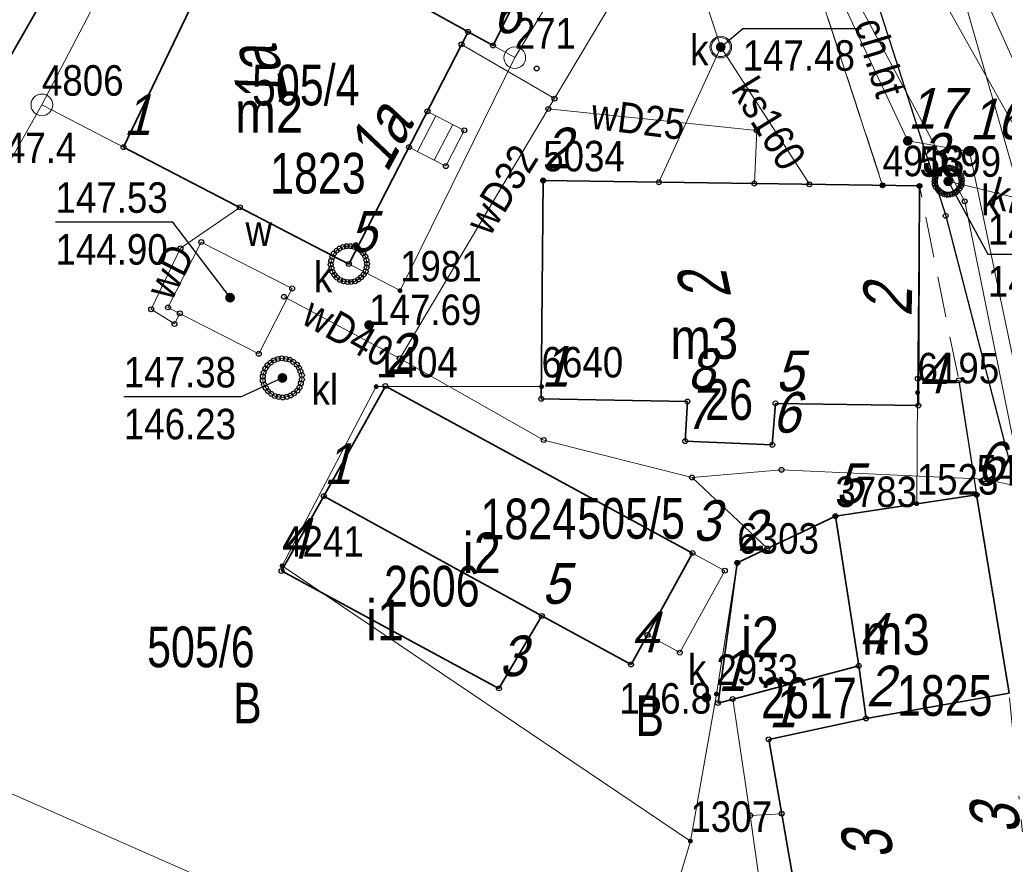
# Model space of a CAD drawing. Header units: metres. Extents: x 5548743 to 5556416, y 5707500 to 5714000.
# Tile 191 of 244: x 5554511 to 5554547, y 5710394 to 5710426. Entities that reach past the tile are written whole.
import ezdxf
from ezdxf.enums import TextEntityAlignment as Align

# ---------------------------------------------------------------- set-up
doc = ezdxf.new("R2010")
doc.units = ezdxf.units.M
for name, pattern in [('1.5_0.75', [2.25, 1.5, -0.75]), ('2.25_0.75', [3, 2.25, -0.75]), ('219-1000', [0])]:
    doc.linetypes.add(name, pattern=pattern)
doc.layers.get('0').update_dxf_attribs({"color": 2, "lineweight": 5})
doc.styles.get("Standard").update_dxf_attribs({"font": 'Working1250', "width": 0.75})
doc.linetypes.add('902-1000', pattern='A,5,0,[1,ksztalty.shx,S=1,R=0,X=0,Y=0],5', length=10)

# ---------------------------------------------------------------- blocks, each defined once
blk = doc.blocks.new('PUNKTBUD')
at = {"color": 0}
blk.add_circle((0, 0), 0.09, dxfattribs=at)
blk = doc.blocks.new('202')
at = {"color": 0, "linetype": 'Continuous', "lineweight": 0}
blk.add_circle((0, 0), 0.4, dxfattribs=at)
blk = doc.blocks.new('203')
at = {"linetype": 'Continuous', "lineweight": 0}
h = blk.add_hatch(color=0, dxfattribs=at)
edge = h.paths.add_edge_path()
edge.add_arc((0, 0), 0.09, 0, 360)
blk = doc.blocks.new('PW01')
at = {"linetype": 'Continuous', "lineweight": 13}
h = blk.add_hatch(color=0, dxfattribs=at)
edge = h.paths.add_edge_path()
edge.add_arc((0, 0), 0.18, 0, 360)
blk = doc.blocks.new('SUEP1')
at = {"color": 0, "linetype": 'Continuous'}
for p, q in [((7.5, 0), (5.25, 0.75)), ((22.5, 0), (20.25, 0.75)), ((0, 0), (7.5, 0)), ((7.5, 0), (5.25, -0.75)), ((7.5, 0), (22.5, 0)), ((22.5, 0), (20.25, -0.75))]:
    blk.add_line(p, q, dxfattribs=at)
blk = doc.blocks.new('US22')
at = {"color": 0, "linetype": 'Continuous', "lineweight": 0}
blk.add_circle((0, 0), 0.4, dxfattribs=at)
blk = doc.blocks.new('US15')
at = {"color": 0, "linetype": 'Continuous', "lineweight": 13}
blk.add_circle((0, 0), 0.35, dxfattribs=at)
blk = doc.blocks.new('PIKIETAW1891')
at = {"color": 0}
blk.add_circle((0, 0), 0.09, dxfattribs=at)

msp = doc.modelspace()

# ---------------------------------------------------------------- linework, layer by layer
at = {"layer": '217-kontur klasyfikacyjny', "color": 3, "linetype": 'CONTINUOUS', "lineweight": 18, "flags": 128}
msp.add_lwpolyline([(5554534.04, 5710386.57), (5554499.73, 5710401.68)], dxfattribs=at)
at = {"layer": '218-kontur użytku gruntowego', "color": 3, "linetype": 'CONTINUOUS', "lineweight": 18, "flags": 128}
for points in [[(5554528.92, 5710424.15), (5554536.74, 5710437)], [(5554536.74, 5710437), (5554528.92, 5710424.15)], [(5554542.49, 5710419.44), (5554536.74, 5710437)], [(5554536.74, 5710437), (5554542.49, 5710419.44)], [(5554516.1, 5710431.26), (5554511.48, 5710422.41)], [(5554511.48, 5710422.41), (5554516.1, 5710431.26)], [(5554528.92, 5710424.15), (5554516.1, 5710431.26)], [(5554516.1, 5710431.26), (5554528.92, 5710424.15)], [(5554524.69, 5710415.56), (5554528.92, 5710424.15)], [(5554528.92, 5710424.15), (5554524.69, 5710415.56)], [(5554511.48, 5710422.41), (5554504.91, 5710410.8)], [(5554504.91, 5710410.8), (5554511.48, 5710422.41)], [(5554511.48, 5710422.41), (5554524.69, 5710415.56)], [(5554524.69, 5710415.56), (5554511.48, 5710422.41)], [(5554529.97, 5710419.62), (5554529.91, 5710412.02)], [(5554529.91, 5710412.02), (5554529.97, 5710419.62)], [(5554542.49, 5710419.44), (5554529.97, 5710419.62)], [(5554529.97, 5710419.62), (5554542.49, 5710419.44)], [(5554543.85, 5710419.42), (5554542.49, 5710419.44)], [(5554542.49, 5710419.44), (5554543.85, 5710419.42)], [(5554543.78, 5710411.8), (5554543.85, 5710419.42)], [(5554543.85, 5710419.42), (5554543.78, 5710411.8)], [(5554523.81, 5710412.02), (5554520.34, 5710405.41)], [(5554520.34, 5710405.41), (5554523.81, 5710412.02)], [(5554529.91, 5710412.02), (5554523.81, 5710412.02)], [(5554523.81, 5710412.02), (5554529.91, 5710412.02)], [(5554543.75, 5710407.7), (5554543.78, 5710411.8)], [(5554543.78, 5710411.8), (5554543.75, 5710407.7)], [(5554545.96, 5710408.03), (5554543.75, 5710407.7)], [(5554543.75, 5710407.7), (5554545.96, 5710408.03)], [(5554547.16, 5710400.72), (5554545.96, 5710408.03)], [(5554545.96, 5710408.03), (5554547.16, 5710400.72)], [(5554540.75, 5710407.24), (5554543.75, 5710407.7)], [(5554543.75, 5710407.7), (5554540.75, 5710407.24)], [(5554537.13, 5710405.52), (5554540.75, 5710407.24)], [(5554540.75, 5710407.24), (5554537.13, 5710405.52)], [(5554520.34, 5710405.41), (5554535.4, 5710395.26)], [(5554535.4, 5710395.26), (5554520.34, 5710405.41)], [(5554536.36, 5710400.68), (5554537.13, 5710405.52)], [(5554537.13, 5710405.52), (5554536.36, 5710400.68)], [(5554499.73, 5710401.68), (5554534.04, 5710386.57)], [(5554534.04, 5710386.57), (5554499.73, 5710401.68)], [(5554535.4, 5710395.26), (5554536.36, 5710400.68)], [(5554536.36, 5710400.68), (5554535.4, 5710395.26)]]:
    msp.add_lwpolyline(points, dxfattribs=at)
at = {"layer": '219-działka ewidencyjna', "color": 7, "linetype": '219-1000', "lineweight": 18, "flags": 128}
for points in [[(5554536.74, 5710437), (5554528.92, 5710424.15)], [(5554536.74, 5710437), (5554542.49, 5710419.44)], [(5554516.1, 5710431.26), (5554511.48, 5710422.41)], [(5554516.1, 5710431.26), (5554528.92, 5710424.15)], [(5554528.92, 5710424.15), (5554524.69, 5710415.56)], [(5554511.48, 5710422.41), (5554504.91, 5710410.8)], [(5554511.48, 5710422.41), (5554524.69, 5710415.56)], [(5554529.97, 5710419.62), (5554529.91, 5710412.02)], [(5554529.97, 5710419.62), (5554542.49, 5710419.44)], [(5554542.49, 5710419.44), (5554543.85, 5710419.42)], [(5554543.85, 5710419.42), (5554543.78, 5710411.8)], [(5554523.81, 5710412.02), (5554520.34, 5710405.41)], [(5554523.81, 5710412.02), (5554529.91, 5710412.02)], [(5554543.78, 5710411.8), (5554543.75, 5710407.7)], [(5554545.96, 5710408.03), (5554543.75, 5710407.7)], [(5554545.96, 5710408.03), (5554547.16, 5710400.72)], [(5554543.75, 5710407.7), (5554540.75, 5710407.24)], [(5554540.75, 5710407.24), (5554537.13, 5710405.52)], [(5554520.34, 5710405.41), (5554535.4, 5710395.26)], [(5554537.13, 5710405.52), (5554536.36, 5710400.68)], [(5554536.36, 5710400.68), (5554535.4, 5710395.26)], [(5554535.4, 5710395.26), (5554527.57, 5710369.11)]]:
    msp.add_lwpolyline(points, dxfattribs=at)
at = {"layer": '312-budynek ewidencyjny', "color": 7, "linetype": 'CONTINUOUS', "lineweight": 35, "flags": 128}
for points in [[(5554532.39, 5710433.31), (5554528.12, 5710424.6)], [(5554514.49, 5710420.85), (5554518.78, 5710429.78)], [(5554527.2, 5710425.1), (5554519.85, 5710429.18)], [(5554519.85, 5710429.18), (5554527.2, 5710425.1)], [(5554511.72, 5710426.66), (5554508.81, 5710421.59)], [(5554527.2, 5710425.1), (5554522.8, 5710416.54)], [(5554528.12, 5710424.6), (5554527.2, 5710425.1)], [(5554522.8, 5710416.54), (5554514.49, 5710420.85)], [(5554529.9, 5710411.57), (5554529.97, 5710419.62)], [(5554529.97, 5710419.62), (5554543.85, 5710419.42)], [(5554543.85, 5710419.42), (5554543.81, 5710411.32)], [(5554521.88, 5710407.98), (5554524.15, 5710412.04)], [(5554524.15, 5710412.04), (5554535.48, 5710405.88)], [(5554535.29, 5710411.47), (5554529.9, 5710411.57)], [(5554535.21, 5710410.01), (5554535.29, 5710411.47)], [(5554538.54, 5710411.4), (5554538.42, 5710409.87)], [(5554543.81, 5710411.32), (5554538.54, 5710411.4)], [(5554538.42, 5710409.87), (5554535.21, 5710410.01)], [(5554520.32, 5710405.22), (5554521.88, 5710407.98)], [(5554521.88, 5710407.98), (5554529.92, 5710403.56)], [(5554529.92, 5710403.56), (5554521.88, 5710407.98)], [(5554540.75, 5710407.24), (5554545.96, 5710408.03)], [(5554545.96, 5710408.03), (5554547.16, 5710400.72)], [(5554537.13, 5710405.52), (5554540.75, 5710407.24)], [(5554540.75, 5710407.24), (5554541.61, 5710401.72)], [(5554541.61, 5710401.72), (5554540.75, 5710407.24)], [(5554535.48, 5710405.88), (5554533.21, 5710401.77)], [(5554536.42, 5710400.35), (5554537.13, 5710405.52)], [(5554528.34, 5710400.89), (5554520.32, 5710405.22)], [(5554529.92, 5710403.56), (5554528.34, 5710400.89)], [(5554533.21, 5710401.77), (5554529.92, 5710403.56)], [(5554541.61, 5710401.72), (5554536.42, 5710400.35)], [(5554541.88, 5710399.78), (5554541.61, 5710401.72)], [(5554541.88, 5710399.78), (5554547.16, 5710400.72)], [(5554547.16, 5710400.72), (5554541.88, 5710399.78)], [(5554538.29, 5710399.01), (5554541.88, 5710399.78)], [(5554540.22, 5710387.91), (5554538.29, 5710399.01)]]:
    msp.add_lwpolyline(points, dxfattribs=at)
at = {"layer": '352-schody', "color": 7, "linetype": 'CONTINUOUS', "lineweight": 18, "flags": 128}
msp.add_lwpolyline([(5554525.7, 5710422.17), (5554527.06, 5710421.47), (5554526.38, 5710420.15), (5554525.02, 5710420.85)], close=True, dxfattribs=at)
msp.add_lwpolyline([(5554525.7, 5710422.17), (5554527.06, 5710421.47), (5554526.38, 5710420.15), (5554525.02, 5710420.85)], close=True, dxfattribs=at)
for points in [[(5554525.331, 5710420.69), (5554526.011, 5710422.01)], [(5554525.954, 5710420.369), (5554526.633, 5710421.69)]]:
    msp.add_lwpolyline(points, dxfattribs=at)
at = {"layer": 'chodnik', "color": 7, "linetype": '1.5_0.75', "lineweight": 18, "flags": 128}
msp.add_lwpolyline([(5554532.08, 5710458.09), (5554531.99, 5710455.98), (5554532.25, 5710453.02), (5554532.74, 5710450.32), (5554533.44, 5710447.83), (5554534.68, 5710444.02), (5554534.99, 5710442.97), (5554536.74, 5710437), (5554542.49, 5710419.44), (5554543.85, 5710419.42), (5554545.3, 5710412.25), (5554545.96, 5710408.03), (5554547.16, 5710400.72), (5554548.24, 5710389.35), (5554548.88, 5710388.04), (5554548.49, 5710373.4), (5554548.49, 5710363.79), (5554546.86, 5710362.55), (5554548.47, 5710362.53), (5554549.27, 5710364.04), (5554549.91, 5710384.1), (5554549.03, 5710396.04), (5554548.86, 5710400.12), (5554547.7, 5710407.21), (5554544.82, 5710418.32), (5554537.56, 5710440.95), (5554534.1, 5710451.79), (5554533.79, 5710454.43), (5554533.73, 5710456.95), (5554534.22, 5710459.49), (5554534.96, 5710461.83), (5554535.76, 5710463.83), (5554541.56, 5710472.31), (5554556.37, 5710493.43), (5554560.68, 5710499.75), (5554564.07, 5710505.16), (5554565.93, 5710508.46), (5554566.9, 5710511.15), (5554567.37, 5710514.62), (5554567.26, 5710517.18), (5554566.47, 5710521.33), (5554565.49, 5710527.79), (5554564.19, 5710535.17), (5554562.95, 5710534.86), (5554565.38, 5710516.26), (5554565.73, 5710512.79), (5554554.2, 5710495.49), (5554548.36, 5710486.71), (5554541.04, 5710475.72), (5554533.88, 5710464.98), (5554532.8, 5710460.85)], close=True, dxfattribs=at)
at = {"layer": 'jezdnia', "color": 7, "linetype": '2.25_0.75', "lineweight": 18, "flags": 128}
msp.add_lwpolyline([(5554551.3, 5710418.13), (5554549.98, 5710420.22), (5554548.84, 5710422.52), (5554547.82, 5710425.26), (5554542.83, 5710440.47), (5554539.3, 5710451.3), (5554538.98, 5710452.88), (5554538.81, 5710454.33), (5554538.78, 5710455.82), (5554538.83, 5710457.11), (5554539.02, 5710458.29), (5554539.34, 5710459.33), (5554539.66, 5710460.14), (5554541.17, 5710462.9), (5554552.76, 5710479.69), (5554556.79, 5710485.31), (5554558.14, 5710486.87), (5554558.97, 5710487.29), (5554559.37, 5710487.15), (5554565.63, 5710494.72), (5554565.86, 5710495.64), (5554566.47, 5710496.99), (5554567.87, 5710498.31), (5554569.79, 5710499.44), (5554572.85, 5710500.21), (5554575.38, 5710500.73), (5554574.25, 5710505.45), (5554573.34, 5710505.71), (5554570.77, 5710523.5), (5554568.76, 5710534.51), (5554564.19, 5710535.17), (5554565.49, 5710527.79), (5554566.47, 5710521.33), (5554567.26, 5710517.18), (5554567.37, 5710514.62), (5554566.9, 5710511.15), (5554565.93, 5710508.46), (5554564.07, 5710505.16), (5554560.68, 5710499.75), (5554556.37, 5710493.43), (5554541.56, 5710472.31), (5554535.76, 5710463.83), (5554534.96, 5710461.83), (5554534.22, 5710459.49), (5554533.73, 5710456.95), (5554533.79, 5710454.43), (5554534.1, 5710451.79), (5554537.56, 5710440.95), (5554544.82, 5710418.32), (5554547.7, 5710407.21), (5554548.86, 5710400.12), (5554549.03, 5710396.04), (5554549.91, 5710384.1), (5554549.27, 5710364.04), (5554548.47, 5710362.53), (5554546.66, 5710357.04), (5554545.52, 5710347.27), (5554542.56, 5710337.71), (5554542.69, 5710336.23), (5554533.94, 5710305.94), (5554531.54, 5710294.25), (5554530.7, 5710289.26), (5554530.26, 5710286.71), (5554529.57, 5710282.69), (5554528.95, 5710279.05), (5554532.95, 5710279.32), (5554535.67, 5710286.43), (5554537.54, 5710291.34), (5554539.14, 5710298.49), (5554547.63, 5710334.83), (5554552.61, 5710352.25), (5554552.39, 5710352.3), (5554553.82, 5710353.87), (5554554.69, 5710354.84), (5554555.09, 5710360.54), (5554555.26, 5710365.27), (5554555.16, 5710369.61), (5554554.61, 5710373.21), (5554554.51, 5710375.14), (5554553.36, 5710389.04), (5554553.08, 5710390.19), (5554555.58, 5710397.68), (5554555.95, 5710398.1), (5554556.41, 5710398.2), (5554557.28, 5710397.88), (5554557.96, 5710398.35), (5554560.1, 5710406.11), (5554560.9, 5710407.26), (5554556.85, 5710411.07), (5554555.48, 5710412.59), (5554553.88, 5710414.46), (5554552.49, 5710416.32)], close=True, dxfattribs=at)
at = {"layer": 'krawężnik', "color": 7, "linetype": 'CONTINUOUS', "lineweight": 25, "flags": 128}
msp.add_lwpolyline([(5554564.19, 5710535.17), (5554565.49, 5710527.79), (5554566.47, 5710521.33), (5554567.26, 5710517.18), (5554567.37, 5710514.62), (5554566.9, 5710511.15), (5554565.93, 5710508.46), (5554564.07, 5710505.16), (5554560.68, 5710499.75), (5554556.37, 5710493.43), (5554541.56, 5710472.31), (5554535.76, 5710463.83), (5554534.96, 5710461.83), (5554534.22, 5710459.49), (5554533.73, 5710456.95), (5554533.79, 5710454.43), (5554534.1, 5710451.79), (5554537.56, 5710440.95), (5554544.82, 5710418.32), (5554547.7, 5710407.21), (5554548.86, 5710400.12), (5554549.03, 5710396.04), (5554549.91, 5710384.1), (5554549.27, 5710364.04)], dxfattribs=at)
at = {"layer": 'ogrodzenie trwałe', "color": 7, "linetype": '902-1000', "lineweight": 25, "flags": 128}
msp.add_lwpolyline([(5554543.79, 5710412.31), (5554545.3, 5710412.25), (5554545.96, 5710408.03)], dxfattribs=at)
at = {"layer": 'osadnik  szambo', "color": 34, "linetype": 'CONTINUOUS', "lineweight": 18, "flags": 128}
msp.add_lwpolyline([(5554520.36, 5710411.62), (5554520.21, 5710411.64), (5554520.07, 5710411.67), (5554519.94, 5710411.75), (5554519.82, 5710411.85), (5554519.74, 5710411.97), (5554519.67, 5710412.1), (5554519.63, 5710412.24), (5554519.63, 5710412.4), (5554519.66, 5710412.54), (5554519.72, 5710412.69), (5554519.8, 5710412.81), (5554519.92, 5710412.91), (5554520.04, 5710412.99), (5554520.18, 5710413.04), (5554520.33, 5710413.06), (5554520.48, 5710413.04), (5554520.62, 5710413.01), (5554520.75, 5710412.93), (5554520.88, 5710412.83), (5554520.96, 5710412.71), (5554521.02, 5710412.58), (5554521.07, 5710412.44), (5554521.07, 5710412.28), (5554521.03, 5710412.14), (5554520.98, 5710411.99), (5554520.9, 5710411.87), (5554520.78, 5710411.77), (5554520.65, 5710411.69), (5554520.51, 5710411.64)], close=True, dxfattribs=at)
at = {"layer": 'przewód gazowy', "color": 40, "linetype": 'CONTINUOUS', "lineweight": 18, "flags": 128}
msp.add_lwpolyline([(5554584.71, 5710387.89), (5554583.48, 5710388.27), (5554569.17, 5710393.78), (5554558.24, 5710397.72), (5554556.6, 5710398.56), (5554550.04, 5710401.11), (5554549.73, 5710401.2), (5554549.7, 5710401.98), (5554548.33, 5710408.19), (5554545.7, 5710420.69), (5554543.42, 5710421.08), (5554540.9, 5710426.46), (5554541.14, 5710427.8), (5554540.11, 5710431.21), (5554540.25, 5710431.3), (5554544.69, 5710432.89), (5554544.91, 5710432.99), (5554544.29, 5710434.61)], dxfattribs=at)
at = {"layer": 'przewód kanalizacyjny', "color": 34, "linetype": 'CONTINUOUS', "lineweight": 18, "flags": 128}
for points in [[(5554561.69, 5710324.6), (5554544.81, 5710332.13), (5554551.71, 5710361.06), (5554551.6, 5710406.67), (5554551.93, 5710415.84), (5554549.2, 5710419.88), (5554546.3, 5710426.31), (5554538.97, 5710448.84), (5554537.61, 5710454.97), (5554538.41, 5710460.89), (5554567.62, 5710502.25), (5554571.02, 5710502.86)], [(5554554.21, 5710409.41), (5554549.06, 5710418.58), (5554530.63, 5710451.33)], [(5554521.63, 5710446.05), (5554531.8, 5710438.74), (5554536.52, 5710424.54)], [(5554536.52, 5710424.54), (5554534.24, 5710419.56)], [(5554536.52, 5710424.54), (5554539.79, 5710419.48)], [(5554544.91, 5710419.59), (5554549.06, 5710418.58)], [(5554537.61, 5710396.2), (5554536.96, 5710400.5)], [(5554536.24, 5710378.6), (5554537.32, 5710380.77), (5554538.52, 5710389.77), (5554537.61, 5710396.2)], [(5554537.61, 5710396.2), (5554538.77, 5710396.27)]]:
    msp.add_lwpolyline(points, dxfattribs=at)
at = {"layer": 'przewód telekomunikacyjny podziemny', "color": 30, "linetype": 'CONTINUOUS', "lineweight": 18, "flags": 128}
msp.add_lwpolyline([(5554520.13, 5710253.53), (5554524.3, 5710262.27), (5554532.39, 5710294.37), (5554536.3, 5710309.12), (5554545.37, 5710340), (5554546.93, 5710348.09), (5554549.05, 5710366.44), (5554549.89, 5710385.09), (5554549.48, 5710399.33), (5554545.52, 5710418.85), (5554531.76, 5710444.54)], dxfattribs=at)
at = {"layer": 'przewód wodociągowy', "color": 5, "linetype": 'CONTINUOUS', "lineweight": 18, "flags": 128}
for points in [[(5554555.19, 5710401.39), (5554555.09, 5710401.89), (5554552.05, 5710403.4), (5554540.92, 5710442.31), (5554538.27, 5710450.68), (5554537.53, 5710455.59), (5554538.94, 5710461.82), (5554543.93, 5710470.01), (5554557.16, 5710488.28), (5554567.16, 5710500.13), (5554570.1, 5710501.79), (5554570.37, 5710501.88)], [(5554530.39, 5710422.64), (5554532.66, 5710426.47)], [(5554530.39, 5710422.64), (5554526.96, 5710424.64)], [(5554530.16, 5710422.26), (5554530.39, 5710422.64)], [(5554524.68, 5710413.06), (5554530.16, 5710422.26)], [(5554530.16, 5710422.26), (5554537.85, 5710421.47), (5554537.76, 5710419.51)], [(5554516.57, 5710414.72), (5554516.37, 5710414.33), (5554515.51, 5710414.87), (5554516.59, 5710417.12), (5554518.78, 5710418.63)], [(5554520.41, 5710415.33), (5554524.68, 5710413.06)], [(5554524.68, 5710413.06), (5554529.99, 5710410.05), (5554535.46, 5710408.67), (5554538.76, 5710408.95), (5554546.25, 5710408.6), (5554553.74, 5710407), (5554563.75, 5710401.09), (5554581.58, 5710392.6), (5554591.98, 5710388.29), (5554619.03, 5710375.6), (5554632.19, 5710370.24), (5554669.85, 5710354.93), (5554670.48, 5710354.78)], [(5554535.46, 5710408.67), (5554538.24, 5710406.05)]]:
    msp.add_lwpolyline(points, dxfattribs=at)
at = {"layer": 'rzedna-Atr2', "color": 7, "flags": 128}
for points in [[(5554536.52, 5710424.54), (5554537.33, 5710425.23), (5554541.708, 5710425.23)], [(5554544.91, 5710419.59), (5554546.37, 5710416.9), (5554550.74, 5710416.9)], [(5554518.42, 5710415.3), (5554516.31, 5710418.08), (5554511.98, 5710418.08)], [(5554520.35, 5710412.34), (5554518.83, 5710411.64), (5554514.5, 5710411.64)]]:
    msp.add_lwpolyline(points, dxfattribs=at)
at = {"layer": 'studnia kanalizacyjna', "color": 34, "linetype": 'CONTINUOUS', "lineweight": 18, "flags": 128}
msp.add_lwpolyline([(5554545.41, 5710419.61), (5554545.4, 5710419.51), (5554545.38, 5710419.41), (5554545.32, 5710419.31), (5554545.25, 5710419.23), (5554545.17, 5710419.17), (5554545.07, 5710419.12), (5554544.97, 5710419.1), (5554544.87, 5710419.09), (5554544.77, 5710419.11), (5554544.67, 5710419.16), (5554544.59, 5710419.22), (5554544.52, 5710419.3), (5554544.46, 5710419.38), (5554544.42, 5710419.48), (5554544.41, 5710419.58), (5554544.42, 5710419.68), (5554544.45, 5710419.78), (5554544.51, 5710419.88), (5554544.57, 5710419.96), (5554544.65, 5710420.02), (5554544.75, 5710420.07), (5554544.85, 5710420.09), (5554544.95, 5710420.1), (5554545.05, 5710420.08), (5554545.15, 5710420.03), (5554545.23, 5710419.97), (5554545.31, 5710419.89), (5554545.37, 5710419.81), (5554545.4, 5710419.71)], close=True, dxfattribs=at)
at = {"layer": 'właz do komory lub kanału', "color": 7, "linetype": 'CONTINUOUS', "lineweight": 18, "flags": 128}
for points in [[(5554517.36, 5710417.35), (5554520.71, 5710415.64), (5554519.48, 5710413.23), (5554516.13, 5710414.94)], [(5554522.25, 5710416.93), (5554522.35, 5710417.03), (5554522.46, 5710417.11), (5554522.59, 5710417.17), (5554522.72, 5710417.2), (5554522.86, 5710417.2), (5554523, 5710417.17), (5554523.13, 5710417.13), (5554523.24, 5710417.04), (5554523.33, 5710416.94), (5554523.41, 5710416.82), (5554523.45, 5710416.68), (5554523.47, 5710416.55), (5554523.46, 5710416.41), (5554523.42, 5710416.27), (5554523.35, 5710416.15), (5554523.25, 5710416.05), (5554523.15, 5710415.97), (5554523.02, 5710415.9), (5554522.89, 5710415.88), (5554522.75, 5710415.88), (5554522.61, 5710415.9), (5554522.48, 5710415.95), (5554522.36, 5710416.04), (5554522.27, 5710416.14), (5554522.2, 5710416.25), (5554522.16, 5710416.39), (5554522.13, 5710416.52), (5554522.15, 5710416.66), (5554522.19, 5710416.8)], [(5554535.48, 5710405.88), (5554536.67, 5710405.23), (5554535.01, 5710402.21), (5554533.82, 5710402.86)]]:
    msp.add_lwpolyline(points, close=True, dxfattribs=at)

# ---------------------------------------------------------------- block references
at = {"layer": '202-punkt graniczny', "color": 7, "linetype": 'CONTINUOUS', "lineweight": 18}
for p in [(5554528.92, 5710424.15), (5554511.48, 5710422.41)]:
    msp.add_blockref('202', p, dxfattribs=at)
at = {"layer": '203-punkt graniczny', "color": 7, "linetype": 'CONTINUOUS', "lineweight": 18}
for p in [(5554529.97, 5710419.62), (5554542.49, 5710419.44), (5554543.85, 5710419.42), (5554524.69, 5710415.56), (5554523.81, 5710412.02), (5554529.91, 5710412.02), (5554543.78, 5710411.8), (5554545.96, 5710408.03), (5554543.75, 5710407.7), (5554540.75, 5710407.24), (5554520.34, 5710405.41), (5554537.13, 5710405.52), (5554536.36, 5710400.68), (5554535.4, 5710395.26)]:
    msp.add_blockref('203', p, dxfattribs=at)
at = {"layer": 'pikieta naturalna', "color": 7, "linetype": 'CONTINUOUS', "lineweight": 13}
msp.add_blockref('PW01', (5554535.99, 5710400.55), dxfattribs=at)
at = {"layer": 'przewód elektroenergetyczny niskiego napięcia', "color": 1, "linetype": 'CONTINUOUS', "lineweight": 18, "rotation": 118.815}
msp.add_blockref('SUEP1', (5554553.31, 5710421.36), dxfattribs=at)
at = {"layer": 'Punkt budynku', "color": 5, "linetype": 'CONTINUOUS', "lineweight": 13}
for p in [(5554527.2, 5710425.1), (5554528.12, 5710424.6), (5554529.73, 5710423.75), (5554525.7, 5710422.17), (5554527.06, 5710421.47), (5554514.49, 5710420.85), (5554525.02, 5710420.85), (5554526.38, 5710420.15), (5554529.97, 5710419.62), (5554543.85, 5710419.42), (5554522.8, 5710416.54), (5554524.15, 5710412.04), (5554529.9, 5710411.57), (5554535.29, 5710411.47), (5554538.54, 5710411.4), (5554543.81, 5710411.32), (5554535.21, 5710410.01), (5554538.42, 5710409.87), (5554521.88, 5710407.98), (5554545.96, 5710408.03), (5554540.75, 5710407.24), (5554535.48, 5710405.88), (5554520.32, 5710405.22), (5554537.13, 5710405.52), (5554529.92, 5710403.56), (5554533.21, 5710401.77), (5554541.61, 5710401.72), (5554528.34, 5710400.89), (5554536.42, 5710400.35), (5554541.88, 5710399.78), (5554538.29, 5710399.01)]:
    msp.add_blockref('PUNKTBUD', p, dxfattribs=at)
at = {"layer": 'Punkt roboczy BDOT GESUT K1', "color": 6, "linetype": 'CONTINUOUS', "lineweight": 18}
for p in [(5554526.96, 5710424.64), (5554536.52, 5710424.54), (5554536.52, 5710424.54), (5554536.52, 5710424.54), (5554536.52, 5710424.54), (5554536.52, 5710424.54), (5554530.39, 5710422.64), (5554530.39, 5710422.64), (5554530.39, 5710422.64), (5554530.16, 5710422.26), (5554530.16, 5710422.26), (5554530.16, 5710422.26), (5554537.85, 5710421.47), (5554543.42, 5710421.08), (5554543.42, 5710421.08), (5554545.7, 5710420.69), (5554545.7, 5710420.69), (5554544.75, 5710420.07), (5554544.85, 5710420.09), (5554544.95, 5710420.1), (5554545.05, 5710420.08), (5554544.45, 5710419.78), (5554544.51, 5710419.88), (5554544.57, 5710419.96), (5554544.65, 5710420.02), (5554545.15, 5710420.03), (5554545.23, 5710419.97), (5554545.31, 5710419.89), (5554545.37, 5710419.81), (5554545.4, 5710419.71), (5554534.24, 5710419.56), (5554537.76, 5710419.51), (5554539.79, 5710419.48), (5554542.49, 5710419.44), (5554543.85, 5710419.42), (5554544.41, 5710419.58), (5554544.42, 5710419.68), (5554544.42, 5710419.48), (5554544.46, 5710419.38), (5554544.91, 5710419.59), (5554544.91, 5710419.59), (5554545.38, 5710419.41), (5554545.4, 5710419.51), (5554545.41, 5710419.61), (5554544.52, 5710419.3), (5554544.59, 5710419.22), (5554544.67, 5710419.16), (5554544.77, 5710419.11), (5554544.87, 5710419.09), (5554544.97, 5710419.1), (5554545.07, 5710419.12), (5554545.17, 5710419.17), (5554545.25, 5710419.23), (5554545.32, 5710419.31), (5554518.78, 5710418.63), (5554545.52, 5710418.85), (5554544.82, 5710418.32), (5554544.82, 5710418.32), (5554544.82, 5710418.32), (5554517.36, 5710417.35), (5554522.59, 5710417.17), (5554522.72, 5710417.2), (5554522.86, 5710417.2), (5554523, 5710417.17), (5554516.59, 5710417.12), (5554522.19, 5710416.8), (5554522.25, 5710416.93), (5554522.35, 5710417.03), (5554522.46, 5710417.11), (5554523.13, 5710417.13), (5554523.24, 5710417.04), (5554523.33, 5710416.94), (5554523.41, 5710416.82), (5554522.13, 5710416.52), (5554522.15, 5710416.66), (5554523.45, 5710416.68), (5554523.47, 5710416.55), (5554522.16, 5710416.39), (5554522.2, 5710416.25), (5554522.27, 5710416.14), (5554523.35, 5710416.15), (5554523.42, 5710416.27), (5554523.46, 5710416.41), (5554522.36, 5710416.04), (5554522.48, 5710415.95), (5554522.61, 5710415.9), (5554522.75, 5710415.88), (5554522.89, 5710415.88), (5554523.02, 5710415.9), (5554523.15, 5710415.97), (5554523.25, 5710416.05), (5554520.71, 5710415.64), (5554520.41, 5710415.33), (5554515.51, 5710414.87), (5554516.13, 5710414.94), (5554516.57, 5710414.72), (5554516.37, 5710414.33), (5554519.48, 5710413.23), (5554519.8, 5710412.81), (5554519.92, 5710412.91), (5554520.04, 5710412.99), (5554520.18, 5710413.04), (5554520.33, 5710413.06), (5554520.48, 5710413.04), (5554520.62, 5710413.01), (5554520.75, 5710412.93), (5554520.88, 5710412.83), (5554524.68, 5710413.06), (5554524.68, 5710413.06), (5554524.68, 5710413.06), (5554519.66, 5710412.54), (5554519.72, 5710412.69), (5554520.96, 5710412.71), (5554521.02, 5710412.58), (5554521.07, 5710412.44), (5554519.63, 5710412.4), (5554519.63, 5710412.24), (5554519.67, 5710412.1), (5554521.03, 5710412.14), (5554521.07, 5710412.28), (5554543.79, 5710412.31), (5554545.3, 5710412.25), (5554545.3, 5710412.25), (5554519.74, 5710411.97), (5554519.82, 5710411.85), (5554519.94, 5710411.75), (5554520.78, 5710411.77), (5554520.9, 5710411.87), (5554520.98, 5710411.99), (5554520.07, 5710411.67), (5554520.21, 5710411.64), (5554520.36, 5710411.62), (5554520.51, 5710411.64), (5554520.65, 5710411.69), (5554529.99, 5710410.05), (5554538.76, 5710408.95), (5554535.46, 5710408.67), (5554535.46, 5710408.67), (5554546.25, 5710408.6), (5554545.96, 5710408.03), (5554545.96, 5710408.03), (5554538.24, 5710406.05), (5554535.48, 5710405.88), (5554536.67, 5710405.23), (5554533.82, 5710402.86), (5554535.01, 5710402.21), (5554535.99, 5710400.55), (5554536.96, 5710400.5), (5554537.61, 5710396.2), (5554537.61, 5710396.2), (5554537.61, 5710396.2), (5554538.77, 5710396.27)]:
    msp.add_blockref('PIKIETAW1891', p, dxfattribs=at)
at = {"layer": 'rzedna', "color": 34, "linetype": 'CONTINUOUS', "lineweight": 18}
for p in [(5554536.52, 5710424.54), (5554544.91, 5710419.59), (5554523.55, 5710414.29), (5554520.35, 5710412.34)]:
    msp.add_blockref('PW01', p, dxfattribs=at)
at = {"layer": 'rzedna', "color": 40, "linetype": 'CONTINUOUS', "lineweight": 18}
for p in [(5554543.42, 5710421.08), (5554545.7, 5710420.69)]:
    msp.add_blockref('PW01', p, dxfattribs=at)
at = {"layer": 'rzedna', "color": 5, "linetype": 'CONTINUOUS', "lineweight": 18}
msp.add_blockref('PW01', (5554518.42, 5710415.3), dxfattribs=at)
at = {"layer": 'studnia kanalizacyjna', "color": 34, "linetype": 'CONTINUOUS', "lineweight": 18}
msp.add_blockref('US15', (5554536.52, 5710424.54), dxfattribs=at)
at = {"layer": 'właz do komory lub kanału - okrągły', "color": 7, "linetype": 'CONTINUOUS', "lineweight": 18}
for p in [(5554536.52, 5710424.54), (5554544.91, 5710419.59)]:
    msp.add_blockref('US22', p, dxfattribs=at)

# ---------------------------------------------------------------- texts
at = {"layer": '202-punkt graniczny-Atr103', "color": 7, "width": 0.9}
for s, p in [('271', (5554528.92, 5710424.15)), ('271', (5554528.92, 5710424.15)), ('4806', (5554511.48, 5710422.41)), ('4806', (5554511.48, 5710422.41))]:
    msp.add_text(s, height=1.125, dxfattribs=at).set_placement(p, align=Align.BOTTOM_LEFT)
at = {"layer": '203-punkt graniczny-Atr103', "color": 7, "width": 0.9}
for s, p in [('5034', (5554529.97, 5710419.62)), ('5034', (5554529.97, 5710419.62)), ('4913', (5554542.49, 5710419.44)), ('4913', (5554542.49, 5710419.44)), ('5699', (5554543.85, 5710419.42)), ('5699', (5554543.85, 5710419.42)), ('1981', (5554524.69, 5710415.56)), ('1981', (5554524.69, 5710415.56)), ('1404', (5554523.81, 5710412.02)), ('1404', (5554523.81, 5710412.02)), ('6640', (5554529.91, 5710412.02)), ('6640', (5554529.91, 5710412.02)), ('6195', (5554543.78, 5710411.8)), ('6195', (5554543.78, 5710411.8)), ('5499', (5554545.96, 5710408.03)), ('5499', (5554545.96, 5710408.03)), ('1523', (5554543.75, 5710407.7)), ('1523', (5554543.75, 5710407.7)), ('3783', (5554540.75, 5710407.24)), ('3783', (5554540.75, 5710407.24)), ('4241', (5554520.34, 5710405.41)), ('4241', (5554520.34, 5710405.41)), ('6303', (5554537.13, 5710405.52)), ('6303', (5554537.13, 5710405.52)), ('2933', (5554536.36, 5710400.68)), ('2933', (5554536.36, 5710400.68)), ('1307', (5554535.4, 5710395.26)), ('1307', (5554535.4, 5710395.26))]:
    msp.add_text(s, height=1.125, dxfattribs=at).set_placement(p, align=Align.BOTTOM_LEFT)
at = {"layer": '210-oznaczenie konturu użytku gruntowego', "color": 3, "linetype": 'CONTINUOUS', "lineweight": 18, "width": 0.79}
for p in [(5554518.53, 5710399.6), (5554533.37, 5710399.13)]:
    msp.add_text('B', height=1.5, dxfattribs=at).set_placement(p)
at = {"layer": '211-numer działki ewidencyjnej', "color": 7, "linetype": 'CONTINUOUS', "lineweight": 18, "width": 0.79}
for s, p in [('505/4', (5554519.23, 5710422.39)), ('505/5', (5554531.23, 5710406.41)), ('505/6', (5554515.36, 5710401.67))]:
    msp.add_text(s, height=1.5, dxfattribs=at).set_placement(p)
at = {"layer": '238-Punkt adresowy budynku', "color": 7, "linetype": 'CONTINUOUS', "lineweight": 18, "oblique": 15, "width": 0.79}
for s, rotation, p in [('1a', 103.001, (5554521.11, 5710422.74)), ('2', 101.998, (5554537.45, 5710415.44)), ('3', 97.999, (5554543.44, 5710394.73))]:
    msp.add_text(s, height=1.8, rotation=rotation, dxfattribs=at).set_placement(p, align=Align.BOTTOM_LEFT)
for s, rotation, p in [('1a', 61.513, (5554524.71, 5710420.8)), ('2', 88.442, (5554543.57, 5710415.12)), ('3', 92.664, (5554547.53, 5710396.07))]:
    msp.add_text(s, height=1.8, rotation=rotation, dxfattribs=at).set_placement(p, align=Align.CENTER)
at = {"layer": '312-oznaczenie budynku ewidencyjnego', "color": 7, "linetype": 'CONTINUOUS', "lineweight": 18, "width": 0.79}
for s, p in [('1823', (5554519.9, 5710420.64)), ('26', (5554535.95, 5710412.29)), ('1824', (5554527.66, 5710407.89)), ('2606', (5554524.1, 5710405.41)), ('2617', (5554538.01, 5710401.29)), ('1825', (5554543.02, 5710401.38))]:
    msp.add_text(s, height=1.5, dxfattribs=at).set_placement(p, align=Align.TOP_LEFT)
at = {"layer": '312-oznaczenie budynku ewidencyjnego-Atr117', "color": 7, "width": 0.9}
for s, p in [('m2', (5554519.86, 5710422.14)), ('m3', (5554535.91, 5710413.79)), ('i2', (5554527.71, 5710405.89)), ('i1', (5554524.14, 5710403.41)), ('i2', (5554537.97, 5710402.79)), ('m3', (5554542.98, 5710402.88))]:
    msp.add_text(s, height=1.5, dxfattribs=at).set_placement(p, align=Align.MIDDLE_CENTER)
at = {"layer": 'chodnik-Atr17', "color": 7, "width": 0.9}
msp.add_text('ch.bt', height=1.125, rotation=286.8, dxfattribs=at).set_placement((5554541.43, 5710425.4))
at = {"layer": 'osadnik  szambo-Atr17', "color": 34, "width": 0.9}
msp.add_text('kl', height=1.125, dxfattribs=at).set_placement((5554521.43, 5710411.35))
at = {"layer": 'pikieta naturalna-Atr2', "color": 7, "width": 0.9}
for s, p in [('147.4', (5554509.36, 5710420.26)), ('146.8', (5554532.78, 5710399.96))]:
    msp.add_text(s, height=1.125, dxfattribs=at).set_placement(p)
at = {"layer": 'przewód kanalizacyjny-Atr1', "color": 34, "width": 0.9}
for s, rotation, p in [('ks160', 301.627, (5554537.35, 5710423.26)), ('kD', 344.856, (5554546.53, 5710419.19))]:
    msp.add_text(s, height=1.125, rotation=rotation, dxfattribs=at).set_placement(p, align=Align.MIDDLE_LEFT)
at = {"layer": 'przewód wodociągowy-Atr1', "color": 5, "width": 0.9}
for s, rotation, p in [('wD25', 352.865, (5554531.76, 5710422.1)), ('wD32', 57.943, (5554527.52, 5710417.82)), ('wD', 63.023, (5554515.76, 5710415.39)), ('wD40', 330.681, (5554521.27, 5710414.87))]:
    msp.add_text(s, height=1.125, rotation=rotation, dxfattribs=at).set_placement(p, align=Align.MIDDLE_LEFT)
at = {"layer": 'Punkt budynku-Atr104', "color": 5, "oblique": 15, "width": 0.9}
for s, p in [('6', (5554528.12, 5710424.6)), ('1', (5554514.49, 5710420.85)), ('2', (5554529.97, 5710419.62)), ('3', (5554543.85, 5710419.42)), ('5', (5554522.8, 5710416.54)), ('2', (5554524.15, 5710412.04)), ('1', (5554529.9, 5710411.57)), ('8', (5554535.29, 5710411.47)), ('5', (5554538.54, 5710411.4)), ('4', (5554543.81, 5710411.32)), ('7', (5554535.21, 5710410.01)), ('6', (5554538.42, 5710409.87)), ('6', (5554545.96, 5710408.03)), ('1', (5554521.88, 5710407.98)), ('5', (5554540.75, 5710407.24)), ('3', (5554535.48, 5710405.88)), ('2', (5554537.13, 5710405.52)), ('4', (5554520.32, 5710405.22)), ('5', (5554529.92, 5710403.56)), ('4', (5554533.21, 5710401.77)), ('4', (5554541.61, 5710401.72)), ('3', (5554528.34, 5710400.89)), ('1', (5554536.42, 5710400.35)), ('2', (5554541.88, 5710399.78)), ('1', (5554538.29, 5710399.01))]:
    msp.add_text(s, height=1.5, dxfattribs=at).set_placement(p, align=Align.BOTTOM_LEFT)
at = {"layer": 'Punkt roboczy BDOT GESUT K1-Atr103', "color": 6, "oblique": 15, "width": 0.9}
for s, p in [('17', (5554543.42, 5710421.08)), ('17', (5554543.42, 5710421.08)), ('16', (5554545.7, 5710420.69)), ('16', (5554545.7, 5710420.69))]:
    msp.add_text(s, height=1.5, dxfattribs=at).set_placement(p, align=Align.BOTTOM_LEFT)
at = {"layer": 'rzedna-Atr2', "color": 5, "width": 0.9}
msp.add_text('147.53', height=1.125, dxfattribs=at).set_placement((5554511.98, 5710418.091), align=Align.BOTTOM_LEFT)
at = {"layer": 'rzedna-Atr2', "color": 34, "width": 0.9}
for s, p in [('148.40', (5554546.37, 5710416.911)), ('147.38', (5554514.5, 5710411.651))]:
    msp.add_text(s, height=1.125, dxfattribs=at).set_placement(p, align=Align.BOTTOM_LEFT)
msp.add_text('147.69', height=1.125, dxfattribs=at).set_placement((5554523.55, 5710414.29))
at = {"layer": 'rzedna-Atr3', "color": 34, "width": 0.9}
for s, p in [('147.48', (5554537.33, 5710423.329)), ('146.90', (5554546.37, 5710414.999)), ('146.23', (5554514.5, 5710409.739))]:
    msp.add_text(s, height=1.125, dxfattribs=at).set_placement(p, align=Align.BOTTOM_LEFT)
at = {"layer": 'rzedna-Atr3', "color": 5, "width": 0.9}
msp.add_text('144.90', height=1.125, dxfattribs=at).set_placement((5554511.98, 5710416.179), align=Align.BOTTOM_LEFT)
at = {"layer": 'właz do komory lub kanału - okrągły-Atr17', "color": 7, "width": 0.9}
for p in [(5554535.39, 5710423.87), (5554546.13, 5710418.33)]:
    msp.add_text('k', height=1.125, dxfattribs=at).set_placement(p)
at = {"layer": 'właz do komory lub kanału-Atr17', "color": 7, "width": 0.9}
for s, p in [('w', (5554518.99, 5710417.21)), ('k', (5554521.51, 5710415.5)), ('k', (5554535.31, 5710401.02))]:
    msp.add_text(s, height=1.125, dxfattribs=at).set_placement(p)

doc.saveas('drawing.dxf')
